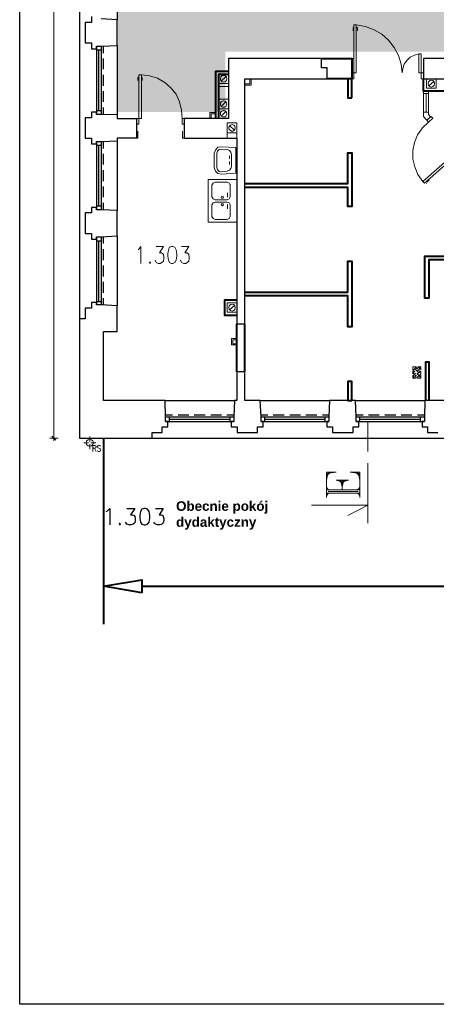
# Model space of a CAD drawing. Header units: millimetres. Extents: x 1 to 17496, y 1 to 30809.
# Tile 143 of 256: x 1887 to 2757, y 26806 to 28861. Entities that reach past the tile are written whole.
import ezdxf

# ---------------------------------------------------------------- set-up
doc = ezdxf.new("R2010")
doc.units = ezdxf.units.MM
doc.linetypes.add('CENTER', pattern=[2, 1.25, -0.25, 0.25, -0.25])
for name, color, linetype in [('0_Przyz_Opisy oddziałów', 5, 'Continuous'), ('Opisy', 255, 'Continuous'), ('PDF _Geometria', 7, 'Continuous')]:
    doc.layers.add(name, color=color, linetype=linetype)
doc.layers.add('N_SSP_ewakuacja', color=4, linetype='CENTER', lineweight=40)
doc.styles.add('arial', font='arialbd.ttf')

msp = doc.modelspace()

# ---------------------------------------------------------------- hatches: boundary and pattern name
at = {"layer": 'N_SSP_ewakuacja', "lineweight": 60, "transparency": 33554457}
h = msp.add_hatch(color=51, dxfattribs=at)
h.dxf.hatch_style = 1
h.paths.add_polyline_path([(2090.4, 29222.1), (2092.3, 29214.5), (2092.3, 28668.2), (2316.4, 28668.2), (2316.4, 28794.1), (4224.1, 28794.1), (4224.1, 28290.5), (4488.7, 28290.5), (4488.7, 28948.3), (4172.5, 28948.3), (4172.5, 29082.8), (3726.9, 29082.8), (3726.9, 29558.7), (3564.7, 29558.7), (3564.7, 29083.6), (2281.6, 29083.6), (2281.6, 29222.1)])

# ---------------------------------------------------------------- linework, layer by layer
at = {"layer": '0_Przyz_Opisy oddziałów', "lineweight": 40}
msp.add_lwpolyline([(2141.9, 27665), (2061.9, 27678.5), (2141.9, 27692)], close=True, dxfattribs=at)
msp.add_lwpolyline([(2141.9, 27678.5), (2787.9, 27678.5)], dxfattribs=at)
at = {"layer": 'Opisy', "color": 7, "lineweight": 25}
for points in [[(2067.8, 27834.3), (2070.3, 27836), (2075.4, 27841), (2075.4, 27806.5)], [(2110.8, 27841), (2127.6, 27841), (2118.3, 27827.6), (2122.6, 27827.6), (2125.9, 27825.9), (2127.6, 27824.2), (2128.5, 27819.1), (2128.5, 27815.8), (2127.6, 27810.7), (2124.2, 27808.2), (2120, 27806.5), (2115, 27806.5), (2110.8, 27808.2), (2109.1, 27809.9), (2108.2, 27812.4)], [(2170.6, 27841), (2186.6, 27841), (2178.1, 27827.6), (2182.4, 27827.6), (2185.7, 27825.9), (2186.6, 27824.2), (2188.3, 27819.1), (2188.3, 27815.8), (2186.6, 27810.7), (2184, 27808.2), (2179.8, 27806.5), (2174.8, 27806.5), (2170.6, 27808.2), (2168.9, 27809.9), (2167.2, 27812.4)]]:
    msp.add_lwpolyline(points, dxfattribs=at)
for points in [[(2147, 27841), (2141.9, 27839.3), (2139.4, 27834.3), (2137.7, 27825.9), (2137.7, 27820.8), (2139.4, 27812.4), (2141.9, 27808.2), (2147, 27806.5), (2149.5, 27806.5), (2153.7, 27808.2), (2157.1, 27812.4), (2158.8, 27820.8), (2158.8, 27825.9), (2157.1, 27834.3), (2153.7, 27839.3), (2149.5, 27841)], [(2095.6, 27809.9), (2094.8, 27808.2), (2095.6, 27806.5), (2097.3, 27808.2)]]:
    msp.add_lwpolyline(points, close=True, dxfattribs=at)
at = {"layer": 'PDF _Geometria'}
msp.add_lwpolyline([(1887, 30808.7), (14038.1, 30808.7), (14038.1, 26805.9), (1887, 26805.9)], close=True, dxfattribs=at)
at = {"layer": 'PDF _Geometria', "lineweight": 18}
for points in [[(1958.3, 27981.7), (1958.3, 27993.5), (1958.3, 29856.5), (1958.3, 29868.3)], [(2584.9, 28845), (2583.3, 28845), (2583.3, 28837.4)], [(2720.5, 28789.4), (2720.5, 28749.8), (2730.6, 28749.8), (2730.6, 28737.2), (2725.6, 28737.2), (2725.6, 28789.4), (2720.5, 28789.4), (2711.3, 28786.9), (2702.9, 28782.6), (2695.3, 28775.9), (2690.2, 28768.3), (2686.9, 28759.1), (2686, 28749.8), (2683.5, 28768.3), (2678.4, 28786), (2669.2, 28802.9), (2657.4, 28818), (2643.1, 28830.6), (2627.1, 28839.9), (2609.4, 28846.6), (2590, 28850)], [(2590, 28845), (2592.5, 28845), (2592.5, 28837.4)], [(2584.1, 28780.1), (2580.7, 28780.1)], [(2590, 28780.1), (2589.2, 28780.1)], [(2136, 28740.5), (2133.5, 28740.5), (2133.5, 28733.8)], [(2226.2, 28654.6), (2225.3, 28672.3), (2221.1, 28689.2), (2213.5, 28705.2), (2202.6, 28718.6), (2189.9, 28729.6), (2174.8, 28738.8), (2157.9, 28743.9), (2141.1, 28745.6)], [(2141.1, 28740.5), (2142.8, 28740.5), (2142.8, 28733.8)], [(2307.9, 28732.9), (2318, 28742.2)], [(2367.6, 28737.2), (2367.6, 28727.1), (2357.5, 28727.1)], [(2370.2, 28737.2), (2370.2, 28724.5), (2357.5, 28724.5)], [(2741.6, 28722.8), (2751.7, 28732.1)], [(2740.8, 28711.9), (2740.8, 28663), (2745, 28658), (2737.4, 28651.3), (2730.6, 28658.8), (2730.6, 28711.9)], [(2307.9, 28679.9), (2318, 28690)], [(2357.5, 28681.6), (2357.5, 28694.2)], [(2730.6, 28706.8), (2740.8, 28706.8)], [(2735.7, 28706.8), (2735.7, 28668.1)], [(2307.9, 28659.7), (2318, 28669.8)], [(2140.2, 28654.6), (2139.4, 28654.6)], [(2296.9, 28667.3), (2284.3, 28667.3), (2284.3, 28654.6)], [(2296.9, 28664.7), (2286.8, 28664.7), (2286.8, 28654.6)], [(2357.5, 28652.1), (2357.5, 28634.4)], [(2740.8, 28668.1), (2730.6, 28668.1)], [(2733.2, 28655.5), (2733.2, 28656.3)], [(2131, 28613.4), (2133.5, 28613.4), (2133.5, 28628.5)], [(2230.4, 28613.4), (2227, 28613.4), (2227, 28628.5)], [(2335.6, 28630.2), (2325.5, 28640.3)], [(2740.8, 28647), (2728.1, 28635.3), (2718, 28620.9), (2711.3, 28604.9), (2707.9, 28588.1), (2707.9, 28570.4), (2712.1, 28553.6), (2718.9, 28537.6), (2729, 28523.2)], [(2340.7, 28625.1), (2340.7, 28613.4), (2320.5, 28613.4), (2320.5, 28625.1)], [(2325.5, 28577.1), (2325.5, 28570.4)], [(2580.7, 28581.3), (2580.7, 28583)], [(2580.7, 28575.5), (2580.7, 28576.3)], [(2580.7, 28569.6), (2580.7, 28570.4)], [(2325.5, 28558.6), (2325.5, 28565.3)], [(2580.7, 28562.8), (2580.7, 28563.7)], [(2580.7, 28556.9), (2580.7, 28557.8)], [(2580.7, 28550.2), (2580.7, 28551)], [(2580.7, 28544.3), (2580.7, 28545.1)], [(2580.7, 28537.6), (2580.7, 28538.4)], [(2580.7, 28531.7), (2580.7, 28532.5)], [(2580.7, 28524.9), (2580.7, 28526.6)], [(2735.7, 28523.2), (2737.4, 28521.6), (2742.4, 28525.8)], [(2327.2, 28516.5), (2327.2, 28517.3)], [(2340.7, 28510.6), (2340.7, 28511.4)], [(2580.7, 28519), (2580.7, 28519.9)], [(2580.7, 28513.1), (2580.7, 28514)], [(2580.7, 28506.4), (2580.7, 28507.2)], [(2736.5, 28519), (2736.5, 28519.9)], [(2309.5, 28487.9), (2309.5, 28488.7)], [(2321.3, 28499.7), (2321.3, 28490.4)], [(2580.7, 28500.5), (2580.7, 28501.3)], [(2580.7, 28493.8), (2580.7, 28494.6)], [(2580.7, 28487.9), (2580.7, 28488.7)], [(2321.3, 28466), (2321.3, 28475.2)], [(2580.7, 28481.1), (2580.7, 28482)], [(2580.7, 28475.2), (2580.7, 28476.1)], [(2340.7, 28428.9), (2340.7, 28429.7)], [(2134.4, 28380.9), (2136.9, 28382.6), (2140.2, 28387.6), (2140.2, 28352.3)], [(2172.3, 28387.6), (2187.4, 28387.6), (2179, 28374.2), (2183.2, 28374.2), (2185.7, 28372.5), (2187.4, 28370.8), (2188.3, 28365.7), (2188.3, 28362.4), (2187.4, 28357.3), (2184, 28353.9), (2180.7, 28352.3), (2176.5, 28352.3), (2172.3, 28353.9), (2171.4, 28355.6), (2169.7, 28359)], [(2225.3, 28387.6), (2240.5, 28387.6), (2232.1, 28374.2), (2236.3, 28374.2), (2238.8, 28372.5), (2240.5, 28370.8), (2241.3, 28365.7), (2241.3, 28362.4), (2240.5, 28357.3), (2237.1, 28353.9), (2233.7, 28352.3), (2229.5, 28352.3), (2225.3, 28353.9), (2224.5, 28355.6), (2222.8, 28359)], [(2325.5, 28255.4), (2335.6, 28264.7)], [(2357.5, 28225.9), (2340.7, 28225.9)], [(2340.7, 28195.6), (2329.7, 28195.6), (2329.7, 28182.1), (2340.7, 28182.1)], [(2340.7, 28193.1), (2332.3, 28193.1), (2332.3, 28184.7), (2340.7, 28184.7)], [(2061.9, 28157.7), (2061.9, 28140)], [(2707.9, 28135), (2708.7, 28136.7)], [(2707.9, 28129.1), (2715.5, 28136.7)], [(2708.7, 28135.8), (2707.9, 28136.7)], [(2714.6, 28136.7), (2707.9, 28136.7), (2707.9, 28129.9)], [(2717.2, 28132.4), (2713.8, 28136.7)], [(2716.3, 28131.6), (2721.4, 28136.7)], [(2724.8, 28129.9), (2724.8, 28136.7), (2718, 28136.7)], [(2724.8, 28131.6), (2719.7, 28136.7)], [(2711.3, 28126.5), (2707.9, 28130.8)], [(2707.9, 28123.2), (2712.1, 28127.4)], [(2707.9, 28127.4), (2707.9, 28121.5)], [(2714.6, 28117.3), (2707.9, 28124)], [(2707.9, 28116.4), (2713.8, 28123.2)], [(2707.9, 28119), (2707.9, 28113.1), (2714.6, 28113.1)], [(2709.6, 28113.1), (2715.5, 28118.1)], [(2713, 28113.1), (2709.6, 28115.6)], [(2720.5, 28124), (2713, 28131.6)], [(2718.9, 28122.3), (2724.8, 28127.4), (2724.8, 28121.5), (2715.5, 28113.1)], [(2723.9, 28114.8), (2716.3, 28122.3)], [(2718, 28127.4), (2724.8, 28134.1)], [(2718, 28113.1), (2724.8, 28113.1), (2724.8, 28119)], [(2724.8, 28125.7), (2722.2, 28128.2)], [(2722.2, 28113.1), (2724.8, 28115.6)], [(2719.7, 28113.1), (2718.9, 28113.1)], [(2707.1, 28065.9), (2724.8, 28065.9)], [(2614.4, 27959.8), (2614.4, 28023)], [(1954.1, 27991.8), (1962.5, 27983.4)], [(2033.3, 27990.9), (2033.3, 27980.8)], [(1949.9, 27987.6), (1967.6, 27987.6)], [(2020.7, 27977.5), (2030.8, 27977.5)], [(2033.3, 27974.9), (2033.3, 27964.8)], [(2035.8, 27977.5), (2045.9, 27977.5)], [(2040, 27959.8), (2040, 27972.4), (2044.2, 27972.4), (2045.9, 27971.6), (2045.9, 27970.7), (2046.8, 27969.9), (2046.8, 27969.1), (2045.9, 27967.4), (2044.2, 27966.5), (2040, 27966.5)], [(2056, 27970.7), (2055.2, 27971.6), (2053.5, 27972.4), (2051.8, 27972.4), (2050.1, 27971.6), (2049.3, 27970.7), (2049.3, 27969.1), (2050.1, 27968.2), (2050.1, 27967.4), (2051, 27967.4), (2054.3, 27965.7), (2055.2, 27965.7), (2055.2, 27964.8), (2056, 27963.2), (2056, 27961.5), (2055.2, 27960.6), (2053.5, 27959.8), (2051.8, 27959.8), (2050.1, 27960.6), (2049.3, 27961.5)], [(2043.4, 27966.5), (2046.8, 27959.8)], [(2614.4, 27935.4), (2614.4, 27809.9)]]:
    msp.add_lwpolyline(points, dxfattribs=at)
at = {"layer": 'PDF _Geometria', "lineweight": 25}
for points in [[(2012.2, 29231.5), (2012.2, 29032.8), (2012.2, 28834), (2012.2, 28635.3), (2012.2, 28436.5), (2012.2, 28236.9)], [(2090.6, 29005.8), (2090.6, 28861), (2056.9, 28862.7)], [(2036.7, 28867.7), (2036.7, 28855.1), (2024, 28855.1), (2024, 28834), (2024, 28813), (2036.7, 28813), (2036.7, 28800.3), (2047.6, 28800.3), (2047.6, 28805.4), (2056.9, 28805.4), (2090.6, 28807.1), (2090.6, 28662.2), (2056.9, 28663), (2047.6, 28663), (2047.6, 28668.1), (2036.7, 28668.1), (2036.7, 28656.3), (2024, 28656.3), (2024, 28635.3), (2024, 28613.4), (2036.7, 28613.4), (2036.7, 28601.6), (2047.6, 28601.6), (2047.6, 28606.6), (2056.9, 28606.6), (2090.6, 28608.3), (2090.6, 28462.6), (2056.9, 28464.3), (2047.6, 28464.3), (2047.6, 28469.3), (2036.7, 28469.3), (2036.7, 28457.5), (2024, 28457.5), (2024, 28436.5), (2024, 28414.6), (2036.7, 28414.6), (2036.7, 28402.8), (2047.6, 28402.8), (2047.6, 28407.9), (2056.9, 28407.9), (2090.6, 28409.5), (2090.6, 28263.8), (2056.9, 28265.5), (2047.6, 28265.5), (2047.6, 28270.6), (2036.7, 28270.6), (2036.7, 28258.8), (2024, 28258.8), (2024, 28236.9), (2012.2, 28236.9), (2012.2, 27987.6), (2163.8, 27987.6), (2163.8, 27999.4), (2184.9, 27999.4), (2184.9, 28011.2), (2196.7, 28011.2), (2196.7, 28022.1), (2191.6, 28022.1), (2191.6, 28032.2), (2190.8, 28065.9), (2335.6, 28065.9)], [(2090.6, 28807.9), (2090.6, 28860.1)], [(2047.6, 28805.4), (2047.6, 28663)], [(2047.6, 28797.8), (2056.9, 28797.8)], [(2051.8, 28797.8), (2051.8, 28671.5)], [(2056.9, 28805.4), (2056.9, 28663)], [(2061.1, 28806.2), (2061.1, 28791.1)], [(2061.1, 28780.1), (2061.1, 28757.4)], [(2061.1, 28745.6), (2061.1, 28722.8)], [(2061.1, 28711.9), (2061.1, 28689.2)], [(2047.6, 28671.5), (2056.9, 28671.5)], [(2061.1, 28677.4), (2061.1, 28663)], [(2090.6, 28662.2), (2090.6, 28654.6), (2131, 28654.6), (2131, 28613.4), (2090.6, 28613.4), (2090.6, 28608.3)], [(2047.6, 28606.6), (2047.6, 28464.3)], [(2047.6, 28599), (2056.9, 28599)], [(2051.8, 28599), (2051.8, 28472.7)], [(2056.9, 28606.6), (2056.9, 28464.3)], [(2061.1, 28606.6), (2061.1, 28592.3)], [(2061.1, 28581.3), (2061.1, 28558.6)], [(2061.1, 28546.8), (2061.1, 28524.1)], [(2061.1, 28513.1), (2061.1, 28490.4)], [(2047.6, 28472.7), (2056.9, 28472.7)], [(2061.1, 28478.6), (2061.1, 28464.3)], [(2090.6, 28410.4), (2090.6, 28461.8)], [(2047.6, 28407.9), (2047.6, 28265.5)], [(2056.9, 28407.9), (2056.9, 28265.5)], [(2061.1, 28407.9), (2061.1, 28393.5)], [(2047.6, 28399.4), (2056.9, 28399.4)], [(2051.8, 28399.4), (2051.8, 28273.1)], [(2061.1, 28381.7), (2061.1, 28359)], [(2061.1, 28348.1), (2061.1, 28325.3)], [(2061.1, 28313.5), (2061.1, 28290.8)], [(2061.1, 28279.8), (2061.1, 28265.5)], [(2047.6, 28273.1), (2056.9, 28273.1)], [(2190.8, 28065.9), (2061.9, 28065.9), (2061.9, 28209.9), (2090.6, 28209.9), (2090.6, 28263.8)], [(2163.8, 27987.6), (2362.6, 27987.6), (2561.4, 27987.6), (2760.1, 27987.6), (2959.7, 27987.6), (3158.5, 27987.6), (3357.3, 27987.6), (3556, 27987.6), (3754.8, 27987.6), (3954.4, 27987.6), (3988.1, 27987.6), (3988.1, 28191.4)], [(2389.5, 28065.9), (2357.5, 28065.9), (2357.5, 28125.7), (2340.7, 28125.7), (2340.7, 28065.9), (2335.6, 28065.9), (2334, 28032.2), (2334, 28022.1), (2328.9, 28022.1), (2328.9, 28011.2), (2341.5, 28011.2), (2341.5, 27999.4), (2362.6, 27999.4), (2383.7, 27999.4), (2383.7, 28011.2), (2395.4, 28011.2), (2395.4, 28022.1), (2391.2, 28022.1), (2391.2, 28032.2), (2389.5, 28065.9), (2534.4, 28065.9)], [(2588.3, 28065.9), (2534.4, 28065.9), (2532.7, 28032.2), (2532.7, 28022.1), (2528.5, 28022.1), (2528.5, 28011.2), (2540.3, 28011.2), (2540.3, 27999.4), (2561.4, 27999.4), (2583.3, 27999.4), (2583.3, 28011.2), (2595, 28011.2), (2595, 28022.1), (2590, 28022.1), (2590, 28032.2), (2588.3, 28065.9), (2733.2, 28065.9)], [(2787.1, 28065.9), (2733.2, 28065.9), (2732.3, 28032.2), (2732.3, 28022.1), (2727.3, 28022.1), (2727.3, 28011.2), (2739.1, 28011.2), (2739.1, 27999.4), (2760.1, 27999.4)], [(2191.6, 28036.4), (2205.9, 28036.4)], [(2191.6, 28032.2), (2334, 28032.2)], [(2200, 28022.1), (2200, 28032.2)], [(2217.7, 28036.4), (2240.5, 28036.4)], [(2251.4, 28036.4), (2274.2, 28036.4)], [(2286, 28036.4), (2308.7, 28036.4)], [(2319.6, 28036.4), (2334, 28036.4)], [(2326.4, 28022.1), (2326.4, 28032.2)], [(2390.4, 28036.4), (2405.5, 28036.4)], [(2391.2, 28032.2), (2532.7, 28032.2)], [(2398.8, 28022.1), (2398.8, 28032.2)], [(2416.5, 28036.4), (2439.2, 28036.4)], [(2451, 28036.4), (2473.8, 28036.4)], [(2484.7, 28036.4), (2507.5, 28036.4)], [(2519.2, 28036.4), (2533.6, 28036.4)], [(2525.1, 28022.1), (2525.1, 28032.2)], [(2590, 28036.4), (2604.3, 28036.4)], [(2590, 28032.2), (2732.3, 28032.2)], [(2597.6, 28022.1), (2597.6, 28032.2)], [(2615.3, 28036.4), (2638, 28036.4)], [(2649.8, 28036.4), (2672.5, 28036.4)], [(2683.5, 28036.4), (2706.2, 28036.4)], [(2718, 28036.4), (2732.3, 28036.4)], [(2723.9, 28022.1), (2723.9, 28032.2)], [(2191.6, 28022.1), (2334, 28022.1)], [(2200, 28027.2), (2326.4, 28027.2)], [(2391.2, 28022.1), (2532.7, 28022.1)], [(2398.8, 28027.2), (2525.1, 28027.2)], [(2590, 28022.1), (2732.3, 28022.1)], [(2597.6, 28027.2), (2723.9, 28027.2)]]:
    msp.add_lwpolyline(points, dxfattribs=at)
at = {"layer": 'PDF _Geometria', "lineweight": 18}
for points in [[(2590, 28850), (2590, 28749.8), (2580.7, 28749.8), (2580.7, 28737.2), (2584.9, 28737.2), (2584.9, 28850)], [(2141.1, 28745.6), (2141.1, 28654.6), (2131, 28654.6), (2131, 28642.8), (2136, 28642.8), (2136, 28745.6)], [(2323, 28727.9), (2323, 28747.3), (2302.8, 28747.3), (2302.8, 28727.9)], [(2319.6, 28737.2), (2318.8, 28741.4), (2316.3, 28743.9), (2312.9, 28744.7), (2309.5, 28743.9), (2307, 28741.4), (2306.2, 28737.2), (2307, 28733.8), (2309.5, 28731.3), (2312.9, 28730.4), (2316.3, 28731.3), (2318.8, 28733.8)], [(2756.8, 28717.8), (2756.8, 28737.2), (2736.5, 28737.2), (2736.5, 28717.8)], [(2753.4, 28727.9), (2752.5, 28731.3), (2750, 28733.8), (2746.6, 28734.6), (2743.3, 28733.8), (2740.8, 28731.3), (2739.9, 28727.9), (2740.8, 28723.7), (2743.3, 28721.2), (2746.6, 28720.3), (2750, 28721.2), (2752.5, 28723.7)], [(2323, 28695), (2323, 28721.2), (2302.8, 28721.2), (2302.8, 28695)], [(2323, 28674.8), (2323, 28695), (2302.8, 28695), (2302.8, 28674.8)], [(2323, 28654.6), (2323, 28674.8), (2302.8, 28674.8), (2302.8, 28654.6)], [(2231.2, 28642.8), (2231.2, 28654.6), (2226.2, 28654.6), (2226.2, 28642.8)], [(2740.8, 28647), (2750, 28655.5), (2746.6, 28658.8), (2737.4, 28651.3)], [(2340.7, 28625.1), (2340.7, 28645.4), (2320.5, 28645.4), (2320.5, 28625.1)], [(2330.6, 28642), (2327.2, 28641.1), (2324.7, 28638.6), (2323.9, 28635.3), (2324.7, 28631.9), (2327.2, 28629.4), (2330.6, 28627.7), (2334, 28629.4), (2336.5, 28631.9), (2337.3, 28635.3), (2336.5, 28638.6), (2334, 28641.1)], [(2338.2, 28540.9), (2308.7, 28538.4), (2301.1, 28540.1), (2296.1, 28545.1), (2293.5, 28552.7), (2293.5, 28582.2), (2296.1, 28588.9), (2301.1, 28594.8), (2308.7, 28595.7), (2338.2, 28594)], [(2329.7, 28554.4), (2329.7, 28579.7), (2328.1, 28584.7), (2325.5, 28588.1), (2320.5, 28589.8), (2308.7, 28590.6), (2303.6, 28589.8), (2300.3, 28586.4), (2298.6, 28582.2), (2298.6, 28552.7), (2300.3, 28547.7), (2303.6, 28544.3), (2308.7, 28543.4), (2320.5, 28545.1), (2325.5, 28546.8), (2328.1, 28550.2)], [(2729, 28523.2), (2797.2, 28583), (2803.9, 28575.5), (2812.3, 28583), (2809, 28587.2), (2732.3, 28519.9)], [(2340.7, 28438.2), (2340.7, 28527.4), (2280.9, 28527.4), (2280.9, 28438.2)], [(2320.5, 28521.6), (2295.2, 28521.6), (2291, 28519.9), (2288.5, 28515.7), (2288.5, 28491.2), (2291, 28487), (2295.2, 28485.3), (2320.5, 28485.3), (2324.7, 28487), (2326.4, 28491.2), (2326.4, 28515.7), (2324.7, 28519.9)], [(2310.4, 28488.7), (2312.1, 28488.7), (2312.9, 28490.4), (2312.1, 28492.1), (2310.4, 28492.9), (2308.7, 28492.1), (2307.9, 28490.4), (2308.7, 28488.7)], [(2320.5, 28444.1), (2324.7, 28445.8), (2326.4, 28450), (2326.4, 28474.4), (2324.7, 28478.6), (2320.5, 28480.3), (2295.2, 28480.3), (2291, 28478.6), (2288.5, 28474.4), (2288.5, 28450), (2291, 28445.8), (2295.2, 28444.1)], [(2310.4, 28472.7), (2312.1, 28473.5), (2312.9, 28475.2), (2312.1, 28476.9), (2308.7, 28476.9), (2307.9, 28475.2), (2308.7, 28473.5)], [(2204.3, 28387.6), (2200, 28386), (2197.5, 28380.9), (2196.7, 28372.5), (2196.7, 28367.4), (2197.5, 28359), (2200, 28353.9), (2204.3, 28352.3), (2206.8, 28352.3), (2211, 28353.9), (2213.5, 28359), (2215.2, 28367.4), (2215.2, 28372.5), (2213.5, 28380.9), (2211, 28386), (2206.8, 28387.6)], [(2158.8, 28355.6), (2157.9, 28353.9), (2158.8, 28352.3), (2160.5, 28353.9)], [(2340.7, 28250.4), (2340.7, 28269.7), (2320.5, 28269.7), (2320.5, 28250.4)], [(2337.3, 28260.5), (2336.5, 28263.8), (2334, 28266.4), (2330.6, 28267.2), (2327.2, 28266.4), (2324.7, 28263.8), (2323.9, 28260.5), (2324.7, 28256.3), (2327.2, 28253.7), (2330.6, 28252.9), (2334, 28253.7), (2336.5, 28256.3)], [(2040.9, 27977.5), (2040, 27981.7), (2036.7, 27984.2), (2033.3, 27985.1), (2029.9, 27984.2), (2026.5, 27981.7), (2025.7, 27977.5), (2026.5, 27974.1), (2029.9, 27971.6), (2033.3, 27970.7), (2036.7, 27971.6), (2040, 27974.1)]]:
    msp.add_lwpolyline(points, close=True, dxfattribs=at)
at = {"layer": 'PDF _Geometria', "lineweight": 25}
for points in [[(2340.7, 28225.9), (2357.5, 28225.9), (2357.5, 28737.2), (2529.4, 28737.2), (2529.4, 28760.7), (2517.6, 28760.7), (2517.6, 28780.1), (2323, 28780.1), (2323, 28654.6), (2230.4, 28654.6), (2230.4, 28613.4), (2340.7, 28613.4)], [(3177.9, 28737.2), (3177.9, 28780.1), (2730.6, 28780.1), (2730.6, 28737.2)]]:
    msp.add_lwpolyline(points, close=True, dxfattribs=at)
at = {"layer": 'PDF _Geometria', "lineweight": 40}
for points in [[(2517.6, 28780.1), (2580.7, 28780.1), (2580.7, 28737.2), (2529.4, 28737.2)], [(2296.9, 28654.6), (2296.9, 28753.2), (2323, 28753.2)], [(2302.8, 28654.6), (2302.8, 28747.3), (2323, 28747.3)], [(2818.2, 28737.2), (2818.2, 28711.9), (2730.6, 28711.9), (2730.6, 28737.2)], [(2357.5, 28519), (2572.3, 28519), (2572.3, 28583), (2580.7, 28583), (2580.7, 28471), (2572.3, 28471), (2572.3, 28510.6), (2357.5, 28510.6)], [(2955.5, 28065.9), (2955.5, 28359.8), (2741.6, 28359.8), (2741.6, 28279.8), (2733.2, 28279.8), (2733.2, 28367.4), (3185.4, 28367.4), (3185.4, 28279.8), (3176.2, 28279.8), (3176.2, 28359.8), (2963.1, 28359.8), (2963.1, 28065.9)], [(2357.5, 28292.5), (2572.3, 28292.5), (2572.3, 28357.3), (2580.7, 28357.3), (2580.7, 28220), (2572.3, 28220), (2572.3, 28284.9), (2357.5, 28284.9)], [(2340.7, 28275.6), (2314.6, 28275.6), (2314.6, 28244.5), (2340.7, 28244.5)], [(2340.7, 28125.7), (2340.7, 28225.9)], [(2357.5, 28125.7), (2357.5, 28225.9)], [(2742.4, 28065.9), (2742.4, 28145.9), (2734.9, 28145.9), (2734.9, 28065.9)], [(2061.9, 27986.7), (2061.9, 27599.3)]]:
    msp.add_lwpolyline(points, dxfattribs=at)
for points in [[(2580.7, 28697.6), (2580.7, 28737.2), (2572.3, 28737.2), (2572.3, 28697.6)], [(2580.7, 28065.9), (2580.7, 28105.5), (2572.3, 28105.5), (2572.3, 28065.9)]]:
    msp.add_lwpolyline(points, close=True, dxfattribs=at)
at = {"layer": 'PDF _Geometria', "color": 7, "lineweight": 18}
for points in [[(2527.7, 27863.8), (2527.7, 27916.8), (2547.9, 27916.8), (2527.7, 27913.5)], [(2527.7, 27900), (2531, 27916.8)], [(2527.7, 27906.7), (2534.4, 27916.8)], [(2527.7, 27910.1), (2537.8, 27916.8)], [(2597.6, 27863.8), (2597.6, 27916.8), (2577.4, 27916.8), (2597.6, 27913.5)], [(2597.6, 27910.1), (2587.5, 27916.8)], [(2597.6, 27906.7), (2590.8, 27916.8)], [(2597.6, 27900), (2594.2, 27916.8)], [(2553.8, 27900), (2560.5, 27893.3), (2567.3, 27900)], [(2557.1, 27900), (2560.5, 27886.5), (2563.9, 27900)], [(2560.5, 27879.8), (2560.5, 27900)], [(2527.7, 27886.5), (2531, 27879.8)], [(2527.7, 27883.1), (2534.4, 27879.8)], [(2527.7, 27879.8), (2597.6, 27879.8)], [(2527.7, 27873), (2597.6, 27873)], [(2527.7, 27867.1), (2531, 27873)], [(2527.7, 27870.5), (2534.4, 27873)], [(2531, 27876.4), (2594.2, 27876.4)], [(2590.8, 27879.8), (2597.6, 27883.1)], [(2590.8, 27873), (2597.6, 27870.5)], [(2594.2, 27879.8), (2597.6, 27886.5)], [(2594.2, 27873), (2597.6, 27867.1)], [(2496.5, 27847.8), (2614.4, 27847.8), (2572.3, 27825.9)]]:
    msp.add_lwpolyline(points, dxfattribs=at)
msp.add_lwpolyline([(2574, 27900), (2560.5, 27896.6), (2547.9, 27900)], close=True, dxfattribs=at)
at = {"layer": 'PDF _Geometria', "lineweight": 18}
for centre in [(2312.9, 28684.9), (2312.9, 28664.7)]:
    msp.add_circle(centre, 6.77, dxfattribs=at)

# ---------------------------------------------------------------- texts
at = {"layer": 'Opisy', "color": 7, "insert": (2213.6, 27855.8), "char_height": 20, "width": 223.596, "attachment_point": 1, "style": 'arial'}
msp.add_mtext('Obecnie pokój dydaktyczny', dxfattribs=at)

doc.saveas('drawing.dxf')
